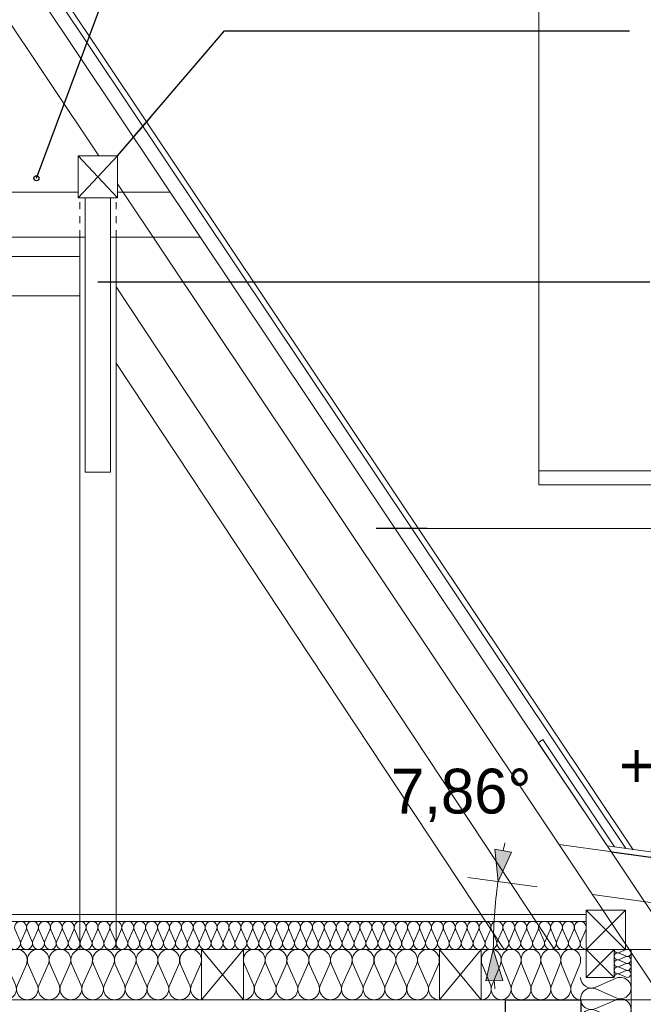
# Model space of a CAD drawing. Extents: x -623047 to -199286, y -27077 to 168279.
# Tile 48 of 194: x -541507 to -539278, y -6796 to -3278. Entities that reach past the tile are written whole.
import ezdxf

# ---------------------------------------------------------------- set-up
doc = ezdxf.new("R2010")
doc.units = 0
doc.header["$MEASUREMENT"] = 0
doc.linetypes.add('Hidden Line', pattern=[50, 25, -25])
for name, color, linetype, lineweight in [('0_Nr_Pióra__21', 7, 'Continuous', 9), ('0_Nr_Pióra__5', 7, 'Continuous', 13), ('INWENT KONST. DREWNIANA_Nr_Pióra__21', 7, 'Continuous', 9), ('INWENT OPISY_Nr_Pióra__21', 7, 'Continuous', 9), ('INWENT STROPY_Nr_Pióra__1', 7, 'Continuous', 25), ('INWENT WYMIARY_Nr_Pióra__21', 7, 'Continuous', 9), ('INWENT.ŚCIANY_Nr_Pióra__1', 7, 'Continuous', 25), ('INWENT.ŚCIANY_Nr_Pióra__21', 7, 'Continuous', 9), ('Inwentaryzacja Konst._Nr_Pióra__1', 7, 'Continuous', 25)]:
    doc.layers.add(name, color=color, linetype=linetype, lineweight=lineweight)
doc.layers.add('Arch ocieplenie', color=7, linetype='Continuous')
doc.layers.add('INWENT WYMIARY', color=7, linetype='Continuous')
for name, color, linetype, lineweight, true_color in [('Arch ocieplenie_Nr_Pióra__44', 7, 'Continuous', 13, 0x029e21), ('Arch stropy_Nr_Pióra__44', 7, 'Continuous', 13, 0x029e21), ('Arch stropy_Nr_Pióra__9', 7, 'Continuous', 13, 0x3dad99), ('INWENT.ŚCIANY_Nr_Pióra__2', 7, 'Continuous', 13, 0x7f7f7f)]:
    doc.layers.add(name, color=color, linetype=linetype, lineweight=lineweight, true_color=true_color)
doc.styles.add('GENERATED_STYLE_2', font='txt')
doc.dimstyles.new('GENERATED_STYLE__6', dxfattribs={"dimtxt": 160.000002, "dimasz": 110.144928, "dimexe": 0.18, "dimexo": 40, "dimgap": 0.09, "dimtad": 1, "dimtih": 1, "dimtoh": 1, "dimdec": 0, "dimzin": 0, "dimdsep": 46, "dimtxsty": 'GENERATED_STYLE_2', "dimblk": 'ARROWHEAD_5', "dimblk1": 'ARROWHEAD_5', "dimblk2": 'ARROWHEAD_5', "dimcen": 0.09, "dimclrd": 7, "dimclre": 7, "dimclrt": 7, "dimazin": 0, "dimtfac": 1, "dimtdec": 4, "dimtmove": 0, "dimatfit": 3, "dimfxl": 0, "dimtolj": 1, "dimtzin": 0, "dimarcsym": 0})
doc.dimstyles.new('GENERATED_STYLE__7', dxfattribs={"dimtxt": 0.18, "dimasz": 182.4, "dimexe": 0.18, "dimexo": 0.0625, "dimgap": 0.09, "dimtad": 0, "dimtih": 1, "dimtoh": 1, "dimdec": 4, "dimzin": 0, "dimdsep": 46, "dimcen": 0.09, "dimadec": 0, "dimazin": 0, "dimtfac": 1, "dimtdec": 4, "dimtmove": 0, "dimatfit": 3, "dimldrblk": 'ARROWHEAD_5', "dimfxl": 0, "dimtolj": 1, "dimtzin": 0, "dimarcsym": 0})

# ---------------------------------------------------------------- blocks, each defined once
blk = doc.blocks.new('Izolacja cieplna 14_54', base_point=(-545482, -6599.6))
at = {"layer": 'Arch ocieplenie_Nr_Pióra__44', "linetype": 'Continuous'}
for p, q in [((-541522.8, -6529.4), (-541505.1, -6569.8)), ((-541501.5, -6569.8), (-541483.8, -6529.4)), ((-541480.3, -6529.4), (-541462.6, -6569.8)), ((-541459, -6569.8), (-541441.3, -6529.4)), ((-541437.7, -6529.4), (-541420, -6569.8)), ((-541416.4, -6569.8), (-541398.7, -6529.4)), ((-541395.2, -6529.4), (-541377.5, -6569.8)), ((-541373.9, -6569.8), (-541356.2, -6529.4)), ((-541352.6, -6529.4), (-541334.9, -6569.8)), ((-541331.3, -6569.8), (-541313.6, -6529.4)), ((-541310, -6529.4), (-541292.3, -6569.8)), ((-541288.8, -6569.8), (-541271.1, -6529.4)), ((-541267.5, -6529.4), (-541249.8, -6569.8)), ((-541246.2, -6569.8), (-541228.5, -6529.4)), ((-541224.9, -6529.4), (-541207.2, -6569.8)), ((-541203.7, -6569.8), (-541186, -6529.4)), ((-541182.4, -6529.4), (-541164.7, -6569.8)), ((-541161.1, -6569.8), (-541143.4, -6529.4)), ((-541139.8, -6529.4), (-541122.1, -6569.8)), ((-541118.6, -6569.8), (-541100.9, -6529.4)), ((-541097.3, -6529.4), (-541079.6, -6569.8)), ((-541076, -6569.8), (-541058.3, -6529.4)), ((-541054.7, -6529.4), (-541037, -6569.8)), ((-541033.5, -6569.8), (-541015.8, -6529.4)), ((-541012.2, -6529.4), (-540994.5, -6569.8)), ((-540990.9, -6569.8), (-540973.2, -6529.4)), ((-540969.6, -6529.4), (-540951.9, -6569.8)), ((-540948.3, -6569.8), (-540930.6, -6529.4)), ((-540927.1, -6529.4), (-540909.4, -6569.8)), ((-540905.8, -6569.8), (-540888.1, -6529.4)), ((-540884.5, -6529.4), (-540866.8, -6569.8)), ((-540863.2, -6569.8), (-540845.5, -6529.4)), ((-540842, -6529.4), (-540824.3, -6569.8)), ((-540820.7, -6569.8), (-540803, -6529.4)), ((-540799.4, -6529.4), (-540781.7, -6569.8)), ((-540778.1, -6569.8), (-540760.4, -6529.4)), ((-540756.9, -6529.4), (-540739.2, -6569.8)), ((-540735.6, -6569.8), (-540717.9, -6529.4)), ((-540714.3, -6529.4), (-540696.6, -6569.8)), ((-540693, -6569.8), (-540675.3, -6529.4)), ((-540671.7, -6529.4), (-540654, -6569.8)), ((-540650.5, -6569.8), (-540632.8, -6529.4)), ((-540629.2, -6529.4), (-540611.5, -6569.8)), ((-540607.9, -6569.8), (-540590.2, -6529.4)), ((-540586.6, -6529.4), (-540568.9, -6569.8)), ((-540565.4, -6569.8), (-540547.7, -6529.4)), ((-540544.1, -6529.4), (-540526.4, -6569.8)), ((-540522.8, -6569.8), (-540505.1, -6529.4)), ((-540501.5, -6529.4), (-540483.8, -6569.8)), ((-540480.3, -6569.8), (-540462.6, -6529.4)), ((-540459, -6529.4), (-540441.3, -6569.8)), ((-540437.7, -6569.8), (-540420, -6529.4)), ((-540416.4, -6529.4), (-540398.7, -6569.8)), ((-540395.2, -6569.8), (-540377.5, -6529.4)), ((-540373.9, -6529.4), (-540356.2, -6569.8)), ((-540352.6, -6569.8), (-540334.9, -6529.4)), ((-540331.3, -6529.4), (-540313.6, -6569.8)), ((-540310, -6569.8), (-540292.3, -6529.4)), ((-540288.8, -6529.4), (-540271.1, -6569.8)), ((-540267.5, -6569.8), (-540249.8, -6529.4)), ((-540246.2, -6529.4), (-540228.5, -6569.8)), ((-540224.9, -6569.8), (-540207.2, -6529.4)), ((-540203.7, -6529.4), (-540186, -6569.8)), ((-540182.4, -6569.8), (-540164.7, -6529.4)), ((-540161.1, -6529.4), (-540143.4, -6569.8)), ((-540139.8, -6569.8), (-540122.1, -6529.4)), ((-540118.6, -6529.4), (-540100.9, -6569.8)), ((-540097.3, -6569.8), (-540079.6, -6529.4)), ((-540076, -6529.4), (-540058.3, -6569.8)), ((-540054.7, -6569.8), (-540037, -6529.4)), ((-540033.5, -6529.4), (-540015.7, -6569.8)), ((-540012.2, -6569.8), (-539994.5, -6529.4)), ((-539990.9, -6529.4), (-539973.2, -6569.8)), ((-539969.6, -6569.8), (-539951.9, -6529.4)), ((-539948.3, -6529.4), (-539930.6, -6569.8)), ((-539927.1, -6569.8), (-539909.4, -6529.4)), ((-539905.8, -6529.4), (-539888.1, -6569.8)), ((-539884.5, -6569.8), (-539866.8, -6529.4)), ((-539863.2, -6529.4), (-539845.5, -6569.8)), ((-539842, -6569.8), (-539824.3, -6529.4)), ((-539820.7, -6529.4), (-539803, -6569.8)), ((-539799.4, -6569.8), (-539781.7, -6529.4)), ((-539778.1, -6529.4), (-539760.4, -6569.8)), ((-539756.9, -6569.8), (-539739.2, -6529.4)), ((-539735.6, -6529.4), (-539717.9, -6569.8)), ((-539714.3, -6569.8), (-539696.6, -6529.4)), ((-539693, -6529.4), (-539675.3, -6569.8)), ((-539671.7, -6569.8), (-539654, -6529.4)), ((-539650.5, -6529.4), (-539632.8, -6569.8)), ((-539629.2, -6569.8), (-539611.5, -6529.4)), ((-539607.9, -6529.4), (-539590.2, -6569.8)), ((-539586.6, -6569.8), (-539568.9, -6529.4)), ((-539565.4, -6529.4), (-539547.7, -6569.8)), ((-539544.1, -6569.8), (-539526.4, -6529.4)), ((-539522.8, -6529.4), (-539505.1, -6569.8)), ((-539501.5, -6569.8), (-539483.8, -6529.4))]:
    blk.add_line(p, q, dxfattribs=at)
for centre, start_param, end_param in [((-541503.3, -6520.9), 5.870392, 9.837571), ((-541460.8, -6520.9), 5.870392, 9.837571), ((-541418.2, -6520.9), 5.870392, 9.837571), ((-541375.7, -6520.9), 5.870392, 9.837571), ((-541333.1, -6520.9), 5.870392, 9.837571), ((-541290.6, -6520.9), 5.870392, 9.837571), ((-541248, -6520.9), 5.870392, 9.837571), ((-541205.5, -6520.9), 5.870392, 9.837571), ((-541162.9, -6520.9), 5.870392, 9.837571), ((-541120.3, -6520.9), 5.870392, 9.837571), ((-541077.8, -6520.9), 5.870392, 9.837571), ((-541035.2, -6520.9), 5.870392, 9.837571), ((-540992.7, -6520.9), 5.870392, 9.837571), ((-540950.1, -6520.9), 5.870392, 9.837571), ((-540907.6, -6520.9), 5.870392, 9.837571), ((-540865, -6520.9), 5.870392, 9.837571), ((-540822.5, -6520.9), 5.870392, 9.837571), ((-540779.9, -6520.9), 5.870392, 9.837571), ((-540737.4, -6520.9), 5.870392, 9.837571), ((-540694.8, -6520.9), 5.870392, 9.837571), ((-540652.3, -6520.9), 5.870392, 9.837571), ((-540609.7, -6520.9), 5.870392, 9.837571), ((-540567.2, -6520.9), 5.870392, 9.837571), ((-540524.6, -6520.9), 5.870392, 9.837571), ((-540482, -6520.9), 5.870392, 9.837571), ((-540439.5, -6520.9), 5.870392, 9.837571), ((-540396.9, -6520.9), 5.870392, 9.837571), ((-540354.4, -6520.9), 5.870392, 9.837571), ((-540311.8, -6520.9), 5.870392, 9.837571), ((-540269.3, -6520.9), 5.870392, 9.837571), ((-540226.7, -6520.9), 5.870392, 9.837571), ((-540184.2, -6520.9), 5.870392, 9.837571), ((-540141.6, -6520.9), 5.870392, 9.837571), ((-540099.1, -6520.9), 5.870392, 9.837571), ((-540056.5, -6520.9), 5.870392, 9.837571), ((-540014, -6520.9), 5.870392, 9.837571), ((-539971.4, -6520.9), 5.870392, 9.837571), ((-539928.9, -6520.9), 5.870392, 9.837571), ((-539886.3, -6520.9), 5.870392, 9.837571), ((-539843.7, -6520.9), 5.870392, 9.837571), ((-539801.2, -6520.9), 5.870392, 9.837571), ((-539758.6, -6520.9), 5.870392, 9.837571), ((-539716.1, -6520.9), 5.870392, 9.837571), ((-539673.5, -6520.9), 5.870392, 9.837571), ((-539631, -6520.9), 5.870392, 9.837571), ((-539588.4, -6520.9), 5.870392, 9.837571), ((-539545.9, -6520.9), 5.870392, 9.837571), ((-539503.3, -6520.9), 5.870392, 9.837571), ((-541524.6, -6578.4), 2.7288, 6.695979), ((-541482, -6578.4), 2.7288, 6.695979), ((-541439.5, -6578.4), 2.7288, 6.695979), ((-541396.9, -6578.4), 2.7288, 6.695979), ((-541354.4, -6578.4), 2.7288, 6.695979), ((-541311.8, -6578.4), 2.7288, 6.695979), ((-541269.3, -6578.4), 2.7288, 6.695979), ((-541226.7, -6578.4), 2.7288, 6.695979), ((-541184.2, -6578.4), 2.7288, 6.695979), ((-541141.6, -6578.4), 2.7288, 6.695979), ((-541099.1, -6578.4), 2.7288, 6.695979), ((-541056.5, -6578.4), 2.7288, 6.695979), ((-541014, -6578.4), 2.7288, 6.695979), ((-540971.4, -6578.4), 2.7288, 6.695979), ((-540928.9, -6578.4), 2.7288, 6.695979), ((-540886.3, -6578.4), 2.7288, 6.695979), ((-540843.8, -6578.4), 2.7288, 6.695979), ((-540801.2, -6578.4), 2.7288, 6.695979), ((-540758.6, -6578.4), 2.7288, 6.695979), ((-540716.1, -6578.4), 2.7288, 6.695979), ((-540673.5, -6578.4), 2.7288, 6.695979), ((-540631, -6578.4), 2.7288, 6.695979), ((-540588.4, -6578.4), 2.7288, 6.695979), ((-540545.9, -6578.4), 2.7288, 6.695979), ((-540503.3, -6578.4), 2.7288, 6.695979), ((-540460.8, -6578.4), 2.7288, 6.695979), ((-540418.2, -6578.4), 2.7288, 6.695979), ((-540375.7, -6578.4), 2.7288, 6.695979), ((-540333.1, -6578.4), 2.7288, 6.695979), ((-540290.6, -6578.4), 2.7288, 6.695979), ((-540248, -6578.4), 2.7288, 6.695979), ((-540205.5, -6578.4), 2.7288, 6.695979), ((-540162.9, -6578.4), 2.7288, 6.695979), ((-540120.3, -6578.4), 2.7288, 6.695979), ((-540077.8, -6578.4), 2.7288, 6.695979), ((-540035.2, -6578.4), 2.7288, 6.695979), ((-539992.7, -6578.4), 2.7288, 6.695979), ((-539950.1, -6578.4), 2.7288, 6.695979), ((-539907.6, -6578.4), 2.7288, 6.695979), ((-539865, -6578.4), 2.7288, 6.695979), ((-539822.5, -6578.4), 2.7288, 6.695979), ((-539779.9, -6578.4), 2.7288, 6.695979), ((-539737.4, -6578.4), 2.7288, 6.695979), ((-539694.8, -6578.4), 2.7288, 6.695979), ((-539652.3, -6578.4), 2.7288, 6.695979), ((-539609.7, -6578.4), 2.7288, 6.695979), ((-539567.2, -6578.4), 2.7288, 6.695979), ((-539524.6, -6578.4), 2.7288, 6.695979), ((-539482, -6578.4), 2.7288, 4.712389)]:
    blk.add_ellipse(centre, major_axis=(21.3, 0), ratio=0.999587, start_param=start_param, end_param=end_param, dxfattribs=at)
blk = doc.blocks.new('Izolacja cieplna 14_60', base_point=(-541557, -6779.6))
at = {"layer": 'Arch ocieplenie_Nr_Pióra__44', "linetype": 'Continuous'}
for p, q in [((-541553.8, -6653.3), (-541521.4, -6726)), ((-541514.9, -6726), (-541482.5, -6653.3)), ((-541476, -6653.3), (-541443.6, -6726)), ((-541437.1, -6726), (-541404.8, -6653.3)), ((-541398.2, -6653.3), (-541365.9, -6726)), ((-541359.3, -6726), (-541327, -6653.3)), ((-541320.4, -6653.3), (-541288.1, -6726)), ((-541281.6, -6726), (-541249.2, -6653.3)), ((-541242.7, -6653.3), (-541210.3, -6726)), ((-541203.8, -6726), (-541171.4, -6653.3)), ((-541164.9, -6653.3), (-541132.5, -6726)), ((-541126, -6726), (-541093.6, -6653.3)), ((-541087.1, -6653.3), (-541054.8, -6726)), ((-541048.2, -6726), (-541015.9, -6653.3)), ((-541009.3, -6653.3), (-540977, -6726)), ((-540970.4, -6726), (-540938.1, -6653.3)), ((-540931.6, -6653.3), (-540899.2, -6726)), ((-540892.7, -6726), (-540860.3, -6653.3))]:
    blk.add_line(p, q, dxfattribs=at)
for centre, start_param, end_param in [((-541518.2, -6637.9), 5.870392, 9.837571), ((-541440.4, -6637.9), 5.870392, 9.837571), ((-541362.6, -6637.9), 5.870392, 9.837571), ((-541284.8, -6637.9), 5.870392, 9.837571), ((-541207, -6637.9), 5.870392, 9.837571), ((-541129.3, -6637.9), 5.870392, 9.837571), ((-541051.5, -6637.9), 5.870392, 9.837571), ((-540973.7, -6637.9), 5.870392, 9.837571), ((-540895.9, -6637.9), 5.870392, 9.837571), ((-541557, -6741.3), 4.712389, 6.695979), ((-541479.3, -6741.3), 2.7288, 6.695979), ((-541401.5, -6741.3), 2.7288, 6.695979), ((-541323.7, -6741.3), 2.7288, 6.695979), ((-541245.9, -6741.3), 2.7288, 6.695979), ((-541168.2, -6741.3), 2.7288, 6.695979), ((-541090.4, -6741.3), 2.7288, 6.695979), ((-541012.6, -6741.3), 2.7288, 6.695979), ((-540934.8, -6741.3), 2.7288, 6.695979), ((-540857, -6741.3), 2.7288, 4.712389)]:
    blk.add_ellipse(centre, major_axis=(38.9, 0), ratio=0.984395, start_param=start_param, end_param=end_param, dxfattribs=at)
blk = doc.blocks.new('Izolacja cieplna 14_61', base_point=(-540707, -6779.6))
at = {"layer": 'Arch ocieplenie_Nr_Pióra__44', "linetype": 'Continuous'}
for p, q in [((-540703.8, -6653.3), (-540671.4, -6726)), ((-540664.9, -6726), (-540632.5, -6653.3)), ((-540626, -6653.3), (-540593.6, -6726)), ((-540587.1, -6726), (-540554.8, -6653.3)), ((-540548.2, -6653.3), (-540515.9, -6726)), ((-540509.3, -6726), (-540477, -6653.3)), ((-540470.4, -6653.3), (-540438.1, -6726)), ((-540431.6, -6726), (-540399.2, -6653.3)), ((-540392.7, -6653.3), (-540360.3, -6726)), ((-540353.8, -6726), (-540321.4, -6653.3)), ((-540314.9, -6653.3), (-540282.5, -6726)), ((-540276, -6726), (-540243.6, -6653.3)), ((-540237.1, -6653.3), (-540204.8, -6726)), ((-540198.2, -6726), (-540165.9, -6653.3)), ((-540159.3, -6653.3), (-540127, -6726)), ((-540120.4, -6726), (-540088.1, -6653.3)), ((-540081.6, -6653.3), (-540049.2, -6726)), ((-540042.7, -6726), (-540010.3, -6653.3))]:
    blk.add_line(p, q, dxfattribs=at)
for centre, start_param, end_param in [((-540668.2, -6637.9), 5.870392, 9.837571), ((-540590.4, -6637.9), 5.870392, 9.837571), ((-540512.6, -6637.9), 5.870392, 9.837571), ((-540434.8, -6637.9), 5.870392, 9.837571), ((-540357, -6637.9), 5.870392, 9.837571), ((-540279.3, -6637.9), 5.870392, 9.837571), ((-540201.5, -6637.9), 5.870392, 9.837571), ((-540123.7, -6637.9), 5.870392, 9.837571), ((-540045.9, -6637.9), 5.870392, 9.837571), ((-540707, -6741.3), 4.712389, 6.695979), ((-540629.3, -6741.3), 2.7288, 6.695979), ((-540551.5, -6741.3), 2.7288, 6.695979), ((-540473.7, -6741.3), 2.7288, 6.695979), ((-540395.9, -6741.3), 2.7288, 6.695979), ((-540318.2, -6741.3), 2.7288, 6.695979), ((-540240.4, -6741.3), 2.7288, 6.695979), ((-540162.6, -6741.3), 2.7288, 6.695979), ((-540084.8, -6741.3), 2.7288, 6.695979), ((-540007, -6741.3), 2.7288, 4.712389)]:
    blk.add_ellipse(centre, major_axis=(38.9, 0), ratio=0.984395, start_param=start_param, end_param=end_param, dxfattribs=at)
blk = doc.blocks.new('Izolacja cieplna 14_62', base_point=(-539857, -6779.6))
at = {"layer": 'Arch ocieplenie_Nr_Pióra__44', "linetype": 'Continuous'}
for p, q in [((-539854.1, -6653.3), (-539824.5, -6726)), ((-539818.6, -6726), (-539789, -6653.3)), ((-539783.1, -6653.3), (-539753.5, -6726)), ((-539747.6, -6726), (-539718, -6653.3)), ((-539712.1, -6653.3), (-539682.5, -6726)), ((-539676.6, -6726), (-539647, -6653.3)), ((-539641.1, -6653.3), (-539611.5, -6726)), ((-539605.6, -6726), (-539576, -6653.3)), ((-539570.1, -6653.3), (-539540.5, -6726)), ((-539534.6, -6726), (-539505, -6653.3))]:
    blk.add_line(p, q, dxfattribs=at)
for centre, start_param, end_param in [((-539821.5, -6637.9), 4.299595, 8.266775), ((-539750.5, -6637.9), 4.299595, 8.266775), ((-539679.5, -6637.9), 4.299595, 8.266775), ((-539608.5, -6637.9), 4.299595, 8.266775), ((-539537.5, -6637.9), 4.299595, 8.266775), ((-539857, -6741.3), 3.141593, 5.125182), ((-539786, -6741.3), 1.158004, 5.125183), ((-539715, -6741.3), 1.158004, 5.125183), ((-539644, -6741.3), 1.158004, 5.125183), ((-539573, -6741.3), 1.158004, 5.125183), ((-539502, -6741.3), 1.158004, 3.141593)]:
    blk.add_ellipse(centre, major_axis=(0, 38.3), ratio=0.927329, start_param=start_param, end_param=end_param, dxfattribs=at)
blk = doc.blocks.new('Izolacja cieplna 14_63', base_point=(-539502, -6699.6))
at = {"layer": 'Arch ocieplenie_Nr_Pióra__44', "linetype": 'Continuous'}
for p, q in [((-539375.7, -6702.8), (-539448.4, -6734.7)), ((-539448.4, -6741.1), (-539375.7, -6772.9)), ((-539375.7, -6779.4), (-539448.4, -6811.2)), ((-539448.4, -6817.6), (-539375.7, -6849.5)), ((-539375.7, -6855.9), (-539448.4, -6887.7)), ((-539448.4, -6894.2), (-539375.7, -6926)), ((-539375.7, -6932.4), (-539448.4, -6964.3)), ((-539448.4, -6970.7), (-539375.7, -7002.6)), ((-539375.7, -7009), (-539448.4, -7040.8)), ((-539448.4, -7047.3), (-539375.7, -7079.1)), ((-539375.7, -7085.5), (-539448.4, -7117.4)), ((-539448.4, -7123.8), (-539375.7, -7155.6)), ((-539375.7, -7162.1), (-539448.4, -7193.9)), ((-539448.4, -7200.3), (-539375.7, -7232.2)), ((-539375.7, -7238.6), (-539448.4, -7270.4)), ((-539448.4, -7276.9), (-539375.7, -7308.7)), ((-539375.7, -7315.1), (-539448.4, -7347)), ((-539448.4, -7353.4), (-539375.7, -7385.2)), ((-539375.7, -7391.7), (-539448.4, -7423.5)), ((-539448.4, -7429.9), (-539375.7, -7461.8)), ((-539375.7, -7468.2), (-539448.4, -7500.1)), ((-539448.4, -7506.5), (-539375.7, -7538.3)), ((-539375.7, -7544.8), (-539448.4, -7576.6)), ((-539448.4, -7583), (-539375.7, -7614.9)), ((-539375.7, -7621.3), (-539448.4, -7653.1)), ((-539448.4, -7659.6), (-539375.7, -7691.4)), ((-539375.7, -7697.8), (-539448.4, -7729.7)), ((-539448.4, -7736.1), (-539375.7, -7767.9)), ((-539375.7, -7774.4), (-539448.4, -7806.2)), ((-539448.4, -7812.6), (-539375.7, -7844.5)), ((-539375.7, -7850.9), (-539448.4, -7882.7)), ((-539448.4, -7889.2), (-539375.7, -7921)), ((-539375.7, -7927.4), (-539448.4, -7959.3)), ((-539448.4, -7965.7), (-539375.7, -7997.6)), ((-539375.7, -8004), (-539448.4, -8035.8)), ((-539448.4, -8042.3), (-539375.7, -8074.1)), ((-539375.7, -8080.5), (-539448.4, -8112.4)), ((-539448.4, -8118.8), (-539375.7, -8150.6)), ((-539375.7, -8157.1), (-539448.4, -8188.9)), ((-539448.4, -8195.3), (-539375.7, -8227.2)), ((-539375.7, -8233.6), (-539448.4, -8265.4)), ((-539448.4, -8271.9), (-539375.7, -8303.7)), ((-539375.7, -8310.1), (-539448.4, -8342)), ((-539448.4, -8348.4), (-539375.7, -8380.2)), ((-539375.7, -8386.7), (-539448.4, -8418.5)), ((-539448.4, -8424.9), (-539375.7, -8456.8)), ((-539375.7, -8463.2), (-539448.4, -8495.1)), ((-539448.4, -8501.5), (-539375.7, -8533.3)), ((-539375.7, -8539.8), (-539448.4, -8571.6)), ((-539448.4, -8578), (-539375.7, -8609.9)), ((-539375.7, -8616.3), (-539448.4, -8648.1)), ((-539448.4, -8654.6), (-539375.7, -8686.4))]:
    blk.add_line(p, q, dxfattribs=at)
for centre, start_param, end_param in [((-539463.8, -6699.6), 3.141593, 5.125182), ((-539360.3, -6737.9), 4.299595, 8.266775), ((-539463.8, -6776.2), 1.158004, 5.125183), ((-539360.3, -6814.4), 4.299595, 8.266775), ((-539463.8, -6852.7), 1.158004, 5.125183), ((-539360.3, -6891), 4.299595, 8.266775), ((-539463.8, -6929.2), 1.158004, 5.125183), ((-539360.3, -6967.5), 4.299595, 8.266775), ((-539463.8, -7005.8), 1.158004, 5.125183), ((-539360.3, -7044), 4.299595, 8.266775), ((-539463.8, -7082.3), 1.158004, 5.125183), ((-539360.3, -7120.6), 4.299595, 8.266775), ((-539463.8, -7158.8), 1.158004, 5.125183), ((-539360.3, -7197.1), 4.299595, 8.266775), ((-539463.8, -7235.4), 1.158004, 5.125183), ((-539360.3, -7273.7), 4.299595, 8.266775), ((-539463.8, -7311.9), 1.158004, 5.125183), ((-539360.3, -7350.2), 4.299595, 8.266775), ((-539463.8, -7388.5), 1.158004, 5.125183), ((-539360.3, -7426.7), 4.299595, 8.266775), ((-539463.8, -7465), 1.158004, 5.125183), ((-539360.3, -7503.3), 4.299595, 8.266775), ((-539463.8, -7541.5), 1.158004, 5.125183), ((-539360.3, -7579.8), 4.299595, 8.266775), ((-539463.8, -7618.1), 1.158004, 5.125183), ((-539360.3, -7656.3), 4.299595, 8.266775), ((-539463.8, -7694.6), 1.158004, 5.125183), ((-539360.3, -7732.9), 4.299595, 8.266775), ((-539463.8, -7771.2), 1.158004, 5.125183), ((-539360.3, -7809.4), 4.299595, 8.266775), ((-539463.8, -7847.7), 1.158004, 5.125183), ((-539360.3, -7886), 4.299595, 8.266775), ((-539463.8, -7924.2), 1.158004, 5.125183), ((-539360.3, -7962.5), 4.299595, 8.266775), ((-539463.8, -8000.8), 1.158004, 5.125183), ((-539360.3, -8039), 4.299595, 8.266775), ((-539463.8, -8077.3), 1.158004, 5.125183), ((-539360.3, -8115.6), 4.299595, 8.266775), ((-539463.8, -8153.8), 1.158004, 5.125183), ((-539360.3, -8192.1), 4.299595, 8.266775), ((-539463.8, -8230.4), 1.158004, 5.125183), ((-539360.3, -8268.7), 4.299595, 8.266775), ((-539463.8, -8306.9), 1.158004, 5.125183), ((-539360.3, -8345.2), 4.299595, 8.266775), ((-539463.8, -8383.5), 1.158004, 5.125183), ((-539360.3, -8421.7), 4.299595, 8.266775), ((-539463.8, -8460), 1.158004, 5.125183), ((-539360.3, -8498.3), 4.299595, 8.266775), ((-539463.8, -8536.5), 1.158004, 5.125183), ((-539360.3, -8574.8), 4.299595, 8.266775), ((-539463.8, -8613.1), 1.158004, 5.125183), ((-539360.3, -8651.3), 4.299595, 8.266775), ((-539463.8, -8689.6), 1.158004, 3.141593)]:
    blk.add_ellipse(centre, major_axis=(38.3, 0), ratio=0.999665, start_param=start_param, end_param=end_param, dxfattribs=at)
blk = doc.blocks.new('Izolacja cieplna 14_113', base_point=(-539382, -6599.6))
at = {"layer": 'Arch ocieplenie_Nr_Pióra__44', "linetype": 'Continuous'}
for p, q in [((-539339.9, -6600.7), (-539364.2, -6611.1)), ((-539364.2, -6613.2), (-539339.9, -6623.6)), ((-539339.9, -6625.7), (-539364.2, -6636.1)), ((-539364.2, -6638.2), (-539339.9, -6648.6)), ((-539339.9, -6650.7), (-539364.2, -6661.1)), ((-539364.2, -6663.2), (-539339.9, -6673.6)), ((-539339.9, -6675.7), (-539364.2, -6686.1)), ((-539364.2, -6688.2), (-539339.9, -6698.6))]:
    blk.add_line(p, q, dxfattribs=at)
for centre, start_param, end_param in [((-539369.3, -6624.6), 1.158004, 5.125183), ((-539369.3, -6599.6), 3.141593, 5.125182), ((-539334.8, -6612.1), 4.299595, 8.266775), ((-539369.3, -6649.6), 1.158004, 5.125183), ((-539334.8, -6637.1), 4.299595, 8.266775), ((-539334.8, -6662.1), 4.299595, 8.266775), ((-539369.3, -6674.6), 1.158004, 5.125183), ((-539334.8, -6687.1), 4.299595, 8.266775), ((-539369.3, -6699.6), 1.158004, 3.141593)]:
    blk.add_ellipse(centre, major_axis=(12.8, 0), ratio=0.979572, start_param=start_param, end_param=end_param, dxfattribs=at)
blk = doc.blocks.new('Wymiary_120', base_point=(-539130.8, -6243.5))
at = {"layer": 'INWENT WYMIARY_Nr_Pióra__21', "linetype": 'Continuous'}
blk.add_hatch(color=256, dxfattribs=at).paths.add_polyline_path([(-539130.8, -6243.5), (-539223.6, -6083.5), (-539038, -6083.5)], flags=0)
for p, q in [((-539130.8, -6243.5), (-539223.6, -6083.5)), ((-539223.6, -6083.5), (-539038, -6083.5)), ((-539038, -6083.5), (-539130.8, -6243.5)), ((-539130.8, -6243.5), (-539250.8, -6243.5)), ((-539130.8, -6243.5), (-539010.8, -6243.5))]:
    blk.add_line(p, q, dxfattribs=at)
at = {"layer": 'INWENT WYMIARY_Nr_Pióra__21', "insert": (-539364.3, -6051.5), "char_height": 160, "attachment_point": 7, "style": 'GENERATED_STYLE_2'}
blk.add_mtext('{+6,09}', dxfattribs=at)
blk = doc.blocks.new('*D773')
at = {"layer": '0_Nr_Pióra__5', "linetype": 'Continuous'}
for points in [[(-539797.4, -6357.3), (-539808.2, -6241.9), (-539749.1, -6252)], [(-539814.1, -6599.6), (-539780.6, -6710.6), (-539840.5, -6712.5)]]:
    blk.add_hatch(color=256, dxfattribs=at).paths.add_polyline_path(points, flags=0)
for p, q in [((-539797.4, -6357.3), (-539808.2, -6241.9)), ((-539808.2, -6241.9), (-539749.1, -6252)), ((-539797.4, -6357.3), (-539749.1, -6252)), ((-539657.3, -6376.7), (-539905.1, -6342.5)), ((-539922.8, -6599.6), (-539542, -6599.6)), ((-539814.1, -6599.6), (-539840.5, -6712.5)), ((-539814.1, -6599.6), (-539780.6, -6710.6)), ((-539780.6, -6710.6), (-539840.5, -6712.5))]:
    blk.add_line(p, q, dxfattribs=at)
for start, end in [(167.5759, 168.5163), (172.1383, 180), (183.622, 184.5624)]:
    blk.add_arc((-538042.7, -6599.6), 1771.4, start, end, dxfattribs=at)
at = {"layer": '0_Nr_Pióra__21', "insert": (-540179.9, -6144), "char_height": 160, "attachment_point": 7, "style": 'GENERATED_STYLE_2'}
blk.add_mtext('{7,86°}', dxfattribs=at)
blk = doc.blocks.new('ARROWHEAD_5')
at = {"color": 0, "linetype": 'Continuous', "lineweight": 0}
blk.add_line((0, 0), (-1, 0), dxfattribs=at)
blk.add_solid([(-1, 0.2679), (0, 0), (-1, -0.2679), (-1, 0.2679)], dxfattribs=at)

msp = doc.modelspace()

# ---------------------------------------------------------------- linework, layer by layer
at = {"layer": 'Arch stropy_Nr_Pióra__44', "linetype": 'Continuous'}
msp.add_line((-539322, -6599.6), (-539322, -8689.6), dxfattribs=at)
at = {"layer": 'Arch stropy_Nr_Pióra__9', "linetype": 'Continuous'}
for p, q in [((-539482, -6474.6), (-545482, -6474.6)), ((-539482, -6499.6), (-545482, -6499.6))]:
    msp.add_line(p, q, dxfattribs=at)
at = {"layer": 'INWENT KONST. DREWNIANA_Nr_Pióra__21', "linetype": 'Continuous'}
for p, q in [((-542482, -1505), (-539313.9, -6243.5)), ((-542482, -1541), (-539340.6, -6239.6)), ((-542482, -1631), (-539039.7, -6779.6)), ((-542200.1, -2304.6), (-541223.9, -3764.6)), ((-541157, -3764.6), (-541297, -3764.6)), ((-541297, -3764.6), (-541297, -3914.6)), ((-541297, -3914.6), (-541157, -3764.6)), ((-541157, -3914.6), (-541297, -3764.6)), ((-541157, -3914.6), (-541157, -3764.6)), ((-541157, -3864.6), (-539208.1, -6779.6)), ((-543667, -3894.6), (-541297, -3894.6)), ((-541157, -3894.6), (-540968.6, -3894.6)), ((-541297, -3914.6), (-541157, -3914.6)), ((-541272, -4894.6), (-541272, -3914.6)), ((-541272, -3914.6), (-541182, -3914.6)), ((-541182, -3914.6), (-541182, -4894.6)), ((-543692, -4054.6), (-541272, -4054.6)), ((-541292, -6599.6), (-541292, -4054.6)), ((-541182, -4054.6), (-540861.6, -4054.6)), ((-541162, -6599.6), (-541162, -4054.6)), ((-543672, -4124.6), (-541292, -4124.6)), ((-539595.6, -6599.6), (-541162, -4232.8)), ((-543672, -4264.6), (-541292, -4264.6)), ((-539775.5, -6599.6), (-541162, -4504.6)), ((-541272, -4894.6), (-541182, -4894.6)), ((-537452, -6519.4), (-539579.2, -6224.6)), ((-537452, -6681.2), (-539459.2, -6404)), ((-539342, -6459.6), (-539482, -6459.6)), ((-539482, -6459.6), (-539482, -6599.6)), ((-539482, -6599.6), (-539342, -6459.6)), ((-539342, -6599.6), (-539482, -6459.6)), ((-539342, -6599.6), (-539342, -6459.6)), ((-545482, -6599.6), (-539482, -6599.6)), ((-540857, -6599.6), (-540857, -6779.6)), ((-540707, -6599.6), (-540857, -6599.6)), ((-540707, -6599.6), (-540857, -6779.6)), ((-540707, -6779.6), (-540857, -6599.6)), ((-540707, -6779.6), (-540707, -6599.6)), ((-540007, -6779.6), (-540007, -6599.6)), ((-540007, -6599.6), (-539857, -6599.6)), ((-540007, -6599.6), (-539857, -6779.6)), ((-540007, -6779.6), (-539857, -6599.6)), ((-539857, -6599.6), (-539857, -6779.6)), ((-539482, -6599.6), (-539342, -6599.6)), ((-539482, -6599.6), (-539482, -6699.6)), ((-539382, -6599.6), (-539482, -6599.6)), ((-539482, -6599.6), (-539382, -6699.6)), ((-539482, -6699.6), (-539382, -6599.6)), ((-539382, -6699.6), (-539382, -6599.6)), ((-539342, -6599.6), (-537452, -6599.6)), ((-539482, -6699.6), (-539382, -6699.6)), ((-545756, -6779.6), (-537452, -6779.6)), ((-540857, -6779.6), (-540707, -6779.6)), ((-539857, -6779.6), (-540007, -6779.6))]:
    msp.add_line(p, q, dxfattribs=at)
at = {"layer": 'INWENT KONST. DREWNIANA_Nr_Pióra__21', "linetype": 'Hidden Line'}
for p, q in [((-541292, -4054.6), (-541292, -3914.6)), ((-541162, -4054.6), (-541162, -3914.6))]:
    msp.add_line(p, q, dxfattribs=at)
at = {"layer": 'INWENT STROPY_Nr_Pióra__1', "linetype": 'Continuous'}
msp.add_line((-539772, -6779.6), (-539502, -6779.6), dxfattribs=at)
at = {"layer": 'INWENT.ŚCIANY_Nr_Pióra__1', "linetype": 'Continuous'}
for p, q in [((-539772, -6779.6), (-539772, -11679.6)), ((-539502, -6779.6), (-539502, -11679.6))]:
    msp.add_line(p, q, dxfattribs=at)
at = {"layer": 'INWENT.ŚCIANY_Nr_Pióra__2', "linetype": 'Continuous'}
for p, q in [((-539652, -4939.6), (-539652, -2824.6)), ((-538302, -4889.6), (-539652, -4889.6)), ((-538302, -4939.6), (-539652, -4939.6))]:
    msp.add_line(p, q, dxfattribs=at)
at = {"layer": 'INWENT.ŚCIANY_Nr_Pióra__21', "linetype": 'Continuous'}
for p, q in [((-539637, -5850.3), (-539653.6, -5861.4)), ((-539392.3, -6252.2), (-539653.6, -5861.4)), ((-539380.7, -6233.7), (-539637, -5850.3)), ((-537798.7, -6451.9), (-539407.3, -6229.7)), ((-539392.3, -6252.2), (-537452, -6519.9))]:
    msp.add_line(p, q, dxfattribs=at)
at = {"layer": 'Inwentaryzacja Konst._Nr_Pióra__1', "linetype": 'Continuous'}
msp.add_circle((-541447, -3844.6), 9, dxfattribs=at)

# ---------------------------------------------------------------- block references
at = {"layer": 'Arch ocieplenie', "color": 104, "linetype": 'Continuous', "lineweight": 13, "true_color": 0x029e21}
for name, p in [('Izolacja cieplna 14_54', (-545482, -6599.6)), ('Izolacja cieplna 14_60', (-541557, -6779.6)), ('Izolacja cieplna 14_61', (-540707, -6779.6)), ('Izolacja cieplna 14_62', (-539857, -6779.6)), ('Izolacja cieplna 14_113', (-539382, -6599.6)), ('Izolacja cieplna 14_63', (-539502, -6699.6))]:
    msp.add_blockref(name, p, dxfattribs=at)
at = {"layer": 'INWENT WYMIARY', "linetype": 'Continuous'}
msp.add_blockref('Wymiary_120', (-539130.8, -6243.5), dxfattribs=at)

# ---------------------------------------------------------------- dimensions: what is measured, and where the dimension line sits
at = {"linetype": 'Continuous'}
dim = msp.add_angular_dim_3p(base=(-539809.9, -6478.2), center=(-538042.7, -6599.6), p1=(-539459.2, -6404), p2=(-539342, -6599.6), dimstyle='GENERATED_STYLE__6', dxfattribs=at)
dim.commit()
dim.dimension.update_dxf_attribs({"geometry": '*D773', "text_midpoint": (-539923.2, -6064), "dimtype": 165})

# ---------------------------------------------------------------- leaders
at = {"layer": 'INWENT OPISY_Nr_Pióra__21', "linetype": 'Continuous', "annotation_type": 0, "has_hookline": 1}
for points, hookline_direction, text_width in [([(-541843.4, -4013), (-540774.7, -1174.8), (-540239.2, -1174.8)], 1, 1054.3), ([(-541447, -3844.6), (-540774.7, -2045.8), (-540239.2, -2045.8)], 1, 951.4), ([(-541157, -3764.6), (-540774.7, -3318.2), (-539327.2, -3318.2)], 1, 865.7), ([(-541227, -4214.9), (-539255.3, -4215.1)], 0, 1191.4), ([(-540232.6, -5095.2), (-539101.7, -5095.4)], 0, 1337.1)]:
    msp.add_leader(points, dimstyle='GENERATED_STYLE__7', dxfattribs=dict(at, hookline_direction=hookline_direction, text_width=text_width))

doc.saveas('drawing.dxf')
